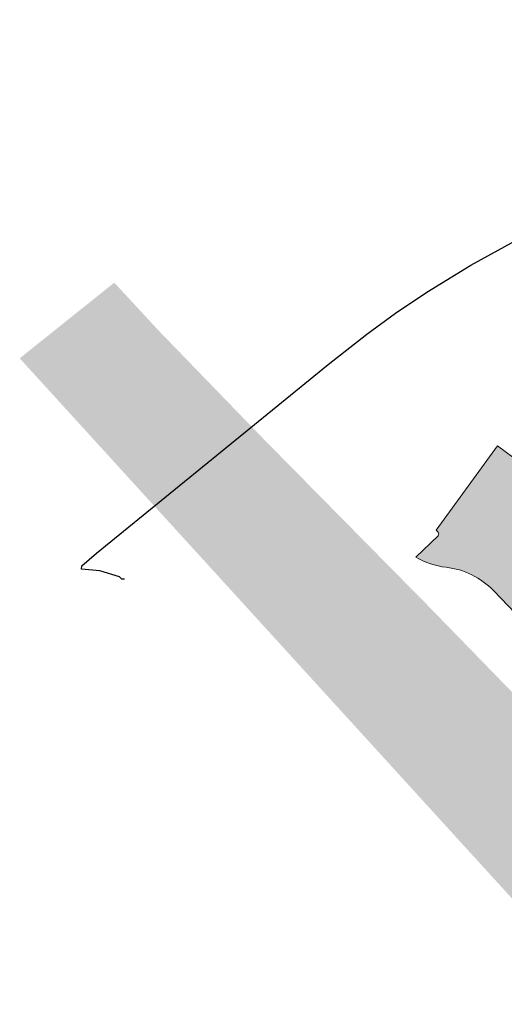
# Model space of a CAD drawing. Header units: metres. Extents: x 134347 to 136271, y 456733 to 459014.
# Tile 107 of 256: x 135454 to 135548, y 457994 to 458184. Entities that reach past the tile are written whole.
import ezdxf

# ---------------------------------------------------------------- set-up
doc = ezdxf.new("R2010")
doc.units = ezdxf.units.M
doc.layers.add('HOOGSPANNING_STEDIN', color=1, linetype='Continuous', lineweight=0)
doc.layers.add('N-WE-GR-GRAS_KRUIDENRIJK-O', color=80, linetype='Continuous', lineweight=0)
doc.layers.add('N-PV-WH-WATERLIJN-V', color=7, linetype='Continuous', lineweight=0, true_color=0x3ca0fa)
doc.layers.add('N-WE-GR-GRAS_KRUIDENRIJK-V', color=7, linetype='Continuous', lineweight=0, true_color=0xa9cb52)

msp = doc.modelspace()

# ---------------------------------------------------------------- hatches: boundary and pattern name
at = {"layer": 'N-PV-WH-WATERLIJN-V'}
h = msp.add_hatch(color=256, dxfattribs=at)
h.dxf.hatch_style = 1
h.paths.add_polyline_path([(135824.9230000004, 457617.2259999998), (135819.6959999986, 457614.9030000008), (135817.1719999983, 457613.813000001), (135812.6620000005, 457623.1689999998), (135810.9510000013, 457625.2219999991), (135807.5280000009, 457626.4770000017), (135806.5520000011, 457626.4770000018), (135800.6579999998, 457635.4609999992), (135795.175999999, 457645.1380000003), (135794.7630000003, 457646.1979999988), (135788.3170000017, 457660.2459999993), (135787.2529999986, 457662.5650000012), (135784.7679999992, 457668.4789999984), (135782.5159999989, 457673.8399999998), (135765.7989999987, 457713.2600000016), (135763.8229999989, 457717.8610000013), (135760.5419999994, 457725.5), (135759.0439999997, 457728.9880000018), (135725.9310000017, 457807.7789999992), (135721.3680000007, 457816.6229999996), (135718.2300000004, 457822.3289999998), (135712.8110000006, 457831.4580000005), (135706.8220000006, 457840.302000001), (135701.1180000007, 457847.7199999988), (135696.2690000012, 457854.8520000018), (135691.074000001, 457860.5199999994), (135680.8909999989, 457872.1840000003), (135665.1810000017, 457888.802000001), (135644.6460000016, 457909.6290000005), (135628.0650000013, 457927.5949999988), (135621.7320000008, 457934.8449999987), (135616.125, 457941.2950000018), (135589.2399999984, 457970.6829999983), (135586.1550000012, 457974.0549999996), (135454.5, 458118.6229999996), (135472.6790000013, 458133.1829999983), (135481.1149999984, 458124.0560000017), (135492.4169999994, 458112.3740000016), (135501.9539999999, 458102.5170000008), (135533.5949999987, 458070.421), (135563.2569999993, 458039.8949999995), (135603.186999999, 457994.8179999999), (135626.8599999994, 457967.4310000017), (135640.5500000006, 457952.5949999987), (135661.370000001, 457931.7690000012), (135677.6270000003, 457915.7919999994), (135689.3209999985, 457900.6719999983), (135701.5850000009, 457885.2659999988), (135714.9899999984, 457867.2930000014), (135723.2609999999, 457855.3099999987), (135730.3909999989, 457843.3280000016), (135736.9510000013, 457831.3460000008), (135744.9369999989, 457815.0839999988), (135764.3310000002, 457770.8639999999), (135777.9670000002, 457736.2509999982), (135778.4820000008, 457736.5249999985), (135785.1510000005, 457720.3660000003), (135797.4519999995, 457692.2659999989), (135811.1050000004, 457661.5969999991), (135829.074000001, 457622.5109999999), (135830.4030000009, 457619.5210000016)])
at = {"layer": 'N-WE-GR-GRAS_KRUIDENRIJK-V'}
h = msp.add_hatch(color=256, dxfattribs=at)
h.dxf.hatch_style = 1
edge = h.paths.add_edge_path()
edge.add_line((135646.017, 457995.302), (135623.0922894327, 458019.5708075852))
edge.add_line((135623.0922894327, 458019.5708075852), (135623.0926053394, 458019.571109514))
edge.add_line((135623.0926053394, 458019.571109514), (135621.4697326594, 458021.345275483))
edge.add_line((135621.4697326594, 458021.345275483), (135620.682, 458022.157))
edge.add_line((135620.682, 458022.157), (135620.66, 458022.181))
edge.add_line((135620.66, 458022.181), (135616.865, 458026.221))
edge.add_line((135616.865, 458026.221), (135611.631, 458031.731))
edge.add_line((135611.631, 458031.731), (135611.321, 458032.057))
edge.add_line((135611.321, 458032.057), (135599.187, 458044.831))
edge.add_line((135599.187, 458044.831), (135586.577, 458058.104))
edge.add_line((135586.577, 458058.104), (135571.005, 458074.595))
edge.add_line((135571.005, 458074.595), (135556.192, 458090.295))
edge.add_line((135556.192, 458090.295), (135550.528, 458096.318))
edge.add_line((135550.528, 458096.318), (135550.202, 458096.646))
edge.add_line((135550.202, 458096.646), (135551.2970117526, 458098.1378017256))
edge.add_line((135551.2970117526, 458098.1378017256), (135546.3630139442, 458101.7741740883))
edge.add_line((135546.3630139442, 458101.7741740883), (135534.5366742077, 458085.5866838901))
edge.add_line((135534.5366742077, 458085.5866838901), (135534.9211842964, 458085.1816852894))
edge.add_arc((135534.5608701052, 458084.8350245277), 0.5000000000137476, -45.99279532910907, 43.89361475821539, ccw=False)
edge.add_line((135534.9082445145, 458084.4753983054), (135530.6478372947, 458080.3601354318))
edge.add_arc((135538.1892341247, 458093.3265279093), 15.00000000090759, 239.8172452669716, 263.4299979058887)
edge.add_arc((135534.7567228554, 458063.5235437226), 14.99999999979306, 43.93547464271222, 83.42999790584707, ccw=False)
edge.add_line((135545.5585476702, 458073.9312610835), (135552.6504093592, 458066.5708529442))
edge.add_line((135552.6504093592, 458066.5708529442), (135584.585, 458033.427))
edge.add_line((135584.585, 458033.427), (135596.194, 458020.951))
edge.add_line((135596.194, 458020.951), (135606.435, 458009.49))
edge.add_line((135606.435, 458009.49), (135616.379, 457997.769))
edge.add_line((135616.379, 457997.769), (135622.092, 457990.881))
edge.add_line((135622.092, 457990.881), (135623.746, 457988.944))
edge.add_line((135623.746, 457988.944), (135628.754, 457982.968))
edge.add_line((135628.754, 457982.968), (135633.824, 457977.045))
edge.add_line((135633.824, 457977.045), (135638.954, 457971.173))
edge.add_line((135638.954, 457971.173), (135644.144, 457965.355))
edge.add_line((135644.144, 457965.355), (135649.394, 457959.59))
edge.add_line((135649.394, 457959.59), (135654.702, 457953.879))
edge.add_line((135654.702, 457953.879), (135658.337, 457950.035))
edge.add_line((135658.337, 457950.035), (135664.079, 457944.04))
edge.add_line((135664.079, 457944.04), (135665.123, 457945.124))
edge.add_line((135665.123, 457945.124), (135666.792, 457943.299))
edge.add_line((135666.792, 457943.299), (135667.557, 457942.369))
edge.add_line((135667.557, 457942.369), (135668.258, 457941.39))
edge.add_line((135668.258, 457941.39), (135668.835, 457940.459))
edge.add_line((135668.835, 457940.459), (135671.661, 457943.653))
edge.add_line((135671.661, 457943.653), (135676.872, 457949.6))
edge.add_line((135676.872, 457949.6), (135682.045, 457955.72))
edge.add_line((135682.045, 457955.72), (135676.35, 457961.705))
edge.add_line((135676.35, 457961.705), (135677.0963802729, 457962.4832066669))
edge.add_line((135677.0963802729, 457962.4832066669), (135658.788, 457981.806))
edge.add_line((135658.788, 457981.806), (135656.8493133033, 457983.8547444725))
edge.add_line((135656.8493133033, 457983.8547444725), (135656.8432540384, 457983.8490251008))
edge.add_line((135656.8432540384, 457983.8490251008), (135652.1527030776, 457988.8179777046))
edge.add_line((135652.1527030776, 457988.8179777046), (135646.017, 457995.302))

# ---------------------------------------------------------------- linework, layer by layer
at = {"layer": 'HOOGSPANNING_STEDIN', "lineweight": 30, "ltscale": 0.1, "flags": 128}
msp.add_lwpolyline([(135474.6428571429, 458076.142857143), (135474.1428571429, 458076.142857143), (135473.7142857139, 458076.571428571), (135469.928571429, 458077.7142857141), (135466.3571428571, 458078.071428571), (135466.428571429, 458078.7142857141), (135469.2857142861, 458081.142857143), (135513.7857142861, 458117.428571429), (135521.2142857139, 458123.2857142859), (135526.7142857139, 458127.2857142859), (135532.7857142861, 458131.3571428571), (135541.2142857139, 458136.571428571), (135549.7142857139, 458141.2142857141), (135558.8571428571, 458145.7142857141), (135594.571428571, 458161.7142857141), (135605.571428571, 458168.2142857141), (135606.1428571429, 458168.3571428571), (135609.2142857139, 458170.8571428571), (135623.5, 458186.928571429), (135623.7142857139, 458187), (135623.571428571, 458187.2857142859), (135623.571428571, 458187.7857142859), (135641.1428571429, 458210), (135706.428571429, 458273.8571428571)], dxfattribs=at)
msp.add_lwpolyline([(135474.6428571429, 458076.142857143), (135474.1428571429, 458076.142857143), (135473.7142857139, 458076.571428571), (135469.928571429, 458077.7142857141), (135466.3571428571, 458078.071428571), (135466.428571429, 458078.7142857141), (135469.2857142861, 458081.142857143), (135513.7857142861, 458117.428571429), (135521.2142857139, 458123.2857142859), (135526.7142857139, 458127.2857142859), (135532.7857142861, 458131.3571428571), (135541.2142857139, 458136.571428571), (135549.7142857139, 458141.2142857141), (135558.8571428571, 458145.7142857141), (135594.571428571, 458161.7142857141), (135605.571428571, 458168.2142857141), (135606.1428571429, 458168.3571428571), (135609.2142857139, 458170.8571428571), (135623.5, 458186.928571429), (135623.7142857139, 458187), (135623.571428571, 458187.2857142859), (135623.571428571, 458187.7857142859), (135641.1428571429, 458210), (135706.428571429, 458273.8571428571)], dxfattribs=at)
at = {"layer": 'N-WE-GR-GRAS_KRUIDENRIJK-O', "flags": 128}
msp.add_lwpolyline([(135551.2970117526, 458098.1378017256), (135546.3630139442, 458101.7741740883), (135534.5366742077, 458085.5866838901), (135534.9211842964, 458085.1816852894, -0.4136330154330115), (135534.9082445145, 458084.4753983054), (135530.6478372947, 458080.3601354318, 0.1033961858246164), (135536.47297849, 458078.4250358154, -0.1740537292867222), (135545.5585476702, 458073.9312610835), (135552.6504093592, 458066.5708529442)], format="xyb", dxfattribs=at)

doc.saveas('drawing.dxf')
